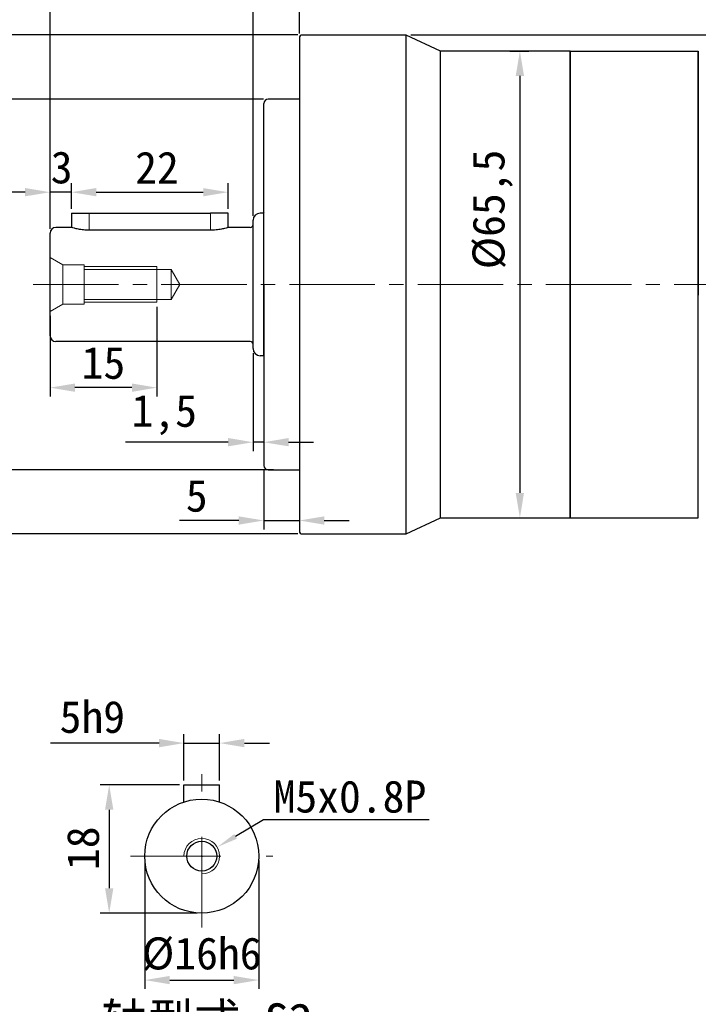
# Model space of a CAD drawing. Header units: millimetres. Extents: x 1379 to 1834, y 1015 to 1337.
# Tile 7 of 10: x 1542 to 1637, y 1122 to 1260. Entities that reach past the tile are written whole.
import ezdxf

# ---------------------------------------------------------------- set-up
doc = ezdxf.new("R2010")
doc.units = ezdxf.units.MM
doc.header["$PDSIZE"] = -5
for name, pattern in [('ACAD_ISO10W100', [18, 12, -3, 0, -3]), ('DASHED', [19.05, 12.7, -6.35]), ('JIS_02_2.0', [3, 2, -1]), ('点画线', [18, 12, -2, 2, -2])]:
    doc.linetypes.add(name, pattern=pattern)
doc.layers.get('0').update_dxf_attribs({"lineweight": 18})
doc.layers.get('Defpoints').update_dxf_attribs({"lineweight": 18})
for name, color, linetype, lineweight in [('7中心线层', 7, '点画线', 18), ('中心线', 7, 'JIS_02_2.0', 13), ('中心线层', 7, 'ACAD_ISO10W100', 20), ('尺寸线层', 3, 'Continuous', 18), ('标注线', 7, 'Continuous', 20), ('粗实线', 7, 'Continuous', 50), ('细实线', 7, 'Continuous', 18)]:
    doc.layers.add(name, color=color, linetype=linetype, lineweight=lineweight)
doc.styles.add('工程字', font='txt')
doc.dimstyles.new('DIMSTYLE_17', dxfattribs={"dimtxt": 8, "dimasz": 12, "dimexe": 0.18, "dimexo": 0.0625, "dimgap": 0.09, "dimtad": 1, "dimtih": 1, "dimtoh": 1, "dimdec": 3, "dimdsep": 46, "dimtxsty": 'Standard', "dimblk": '_CAXARROW', "dimcen": 0.09, "dimdle": 24, "dimadec": 0, "dimazin": 0, "dimtfac": 0.7, "dimtdec": 3, "dimtofl": 0, "dimtmove": 0, "dimatfit": 3, "dimfxl": 1, "dimtolj": 1, "dimarcsym": 0})
doc.dimstyles.new('ISO-25', dxfattribs={"dimtxt": 4.5, "dimasz": 1, "dimexe": 1.25, "dimexo": 0.625, "dimtad": 1, "dimtxsty": '工程字', "dimcen": 2.5, "dimdle": 2, "dimadec": 0, "dimazin": 0, "dimtfac": 1, "dimtmove": 0, "dimatfit": 3, "dimfxl": 1, "dimarcsym": 0})
doc.dimstyles.new('副本 ISO-25', dxfattribs={"dimtxt": 4.5, "dimasz": 2.5, "dimexe": 1.25, "dimexo": 0.625, "dimtad": 1, "dimtxsty": '工程字', "dimcen": 2.5, "dimdle": 5, "dimadec": 0, "dimazin": 0, "dimtfac": 1, "dimtmove": 0, "dimatfit": 3, "dimfxl": 1, "dimtolj": 1, "dimarcsym": 0})

# ---------------------------------------------------------------- blocks, each defined once
blk = doc.blocks.new('*X2')
at = {"layer": 'Defpoints', "color": 0, "lineweight": -2}
for p in [(1595.8, 1258.02), (1727.97, 1258.02), (1698.3, 1145.52)]:
    blk.add_point(p, dxfattribs=at)
at = {"layer": '尺寸线层', "color": 0, "lineweight": -2}
for p, q in [((1596.43, 1258.02), (1729.22, 1258.02)), ((1727.97, 1148.02), (1727.97, 1255.52)), ((1698.93, 1145.52), (1729.22, 1145.52))]:
    blk.add_line(p, q, dxfattribs=at)
for points in [[(1728.38, 1255.52), (1727.55, 1255.52), (1727.97, 1258.02)], [(1727.55, 1148.02), (1728.38, 1148.02), (1727.97, 1145.52)]]:
    blk.add_solid(points, dxfattribs=at)
at = {"layer": '尺寸线层', "color": 0, "insert": (1724.72, 1201.39), "char_height": 4.5, "attachment_point": 5, "rotation": 90, "style": '工程字'}
blk.add_mtext('\\A1;112,5', dxfattribs=at)
blk = doc.blocks.new('*X3')
at = {"layer": 'Defpoints', "color": 0, "lineweight": -2}
for p in [(1545.8, 1283.57), (1545.8, 1230.22), (1698.8, 1201.95)]:
    blk.add_point(p, dxfattribs=at)
at = {"layer": '尺寸线层', "color": 0, "lineweight": -2}
for p, q in [((1545.8, 1230.84), (1545.8, 1284.82)), ((1696.3, 1283.57), (1548.3, 1283.57)), ((1698.8, 1202.57), (1698.8, 1284.82))]:
    blk.add_line(p, q, dxfattribs=at)
for points in [[(1548.3, 1283.98), (1548.3, 1283.15), (1545.8, 1283.57)], [(1696.3, 1283.15), (1696.3, 1283.98), (1698.8, 1283.57)]]:
    blk.add_solid(points, dxfattribs=at)
at = {"layer": '尺寸线层', "color": 0, "insert": (1622.3, 1286.44), "char_height": 4.5, "attachment_point": 5, "style": '工程字'}
blk.add_mtext('\\A1;153', dxfattribs=at)
blk = doc.blocks.new('*X15')
at = {"layer": 'Defpoints', "color": 0, "lineweight": -2}
for p in [(1569.6, 1158.66), (1564.6, 1152.8), (1569.6, 1152.8)]:
    blk.add_point(p, dxfattribs=at)
at = {"layer": '尺寸线层', "color": 0, "linetype": 'ByBlock', "lineweight": -2}
for p, q in [((1564.6, 1153.43), (1564.6, 1159.91)), ((1569.6, 1153.43), (1569.6, 1159.91)), ((1561.1, 1158.66), (1545.87, 1158.66)), ((1564.6, 1158.66), (1569.6, 1158.66)), ((1573.1, 1158.66), (1576.6, 1158.66))]:
    blk.add_line(p, q, dxfattribs=at)
at = {"layer": '尺寸线层', "color": 0, "lineweight": -2}
for points in [[(1561.1, 1158.08), (1561.1, 1159.25), (1564.6, 1158.66)], [(1573.1, 1159.25), (1573.1, 1158.08), (1569.6, 1158.66)]]:
    blk.add_solid(points, dxfattribs=at)
at = {"layer": '尺寸线层', "color": 0, "insert": (1551.74, 1162.31), "char_height": 4.5, "attachment_point": 5, "style": '工程字'}
blk.add_mtext('\\A1;5h9', dxfattribs=at)
blk = doc.blocks.new('*X16')
at = {"layer": 'Defpoints', "color": 0, "lineweight": -2}
for p in [(1564.6, 1152.8), (1554.11, 1134.8), (1567.1, 1134.8)]:
    blk.add_point(p, dxfattribs=at)
at = {"layer": '尺寸线层', "color": 0, "linetype": 'ByBlock', "lineweight": -2}
for p, q in [((1563.97, 1152.8), (1552.86, 1152.8)), ((1554.11, 1149.3), (1554.11, 1138.3)), ((1566.47, 1134.8), (1552.86, 1134.8))]:
    blk.add_line(p, q, dxfattribs=at)
at = {"layer": '尺寸线层', "color": 0, "lineweight": -2}
for points in [[(1554.69, 1149.3), (1553.52, 1149.3), (1554.11, 1152.8)], [(1553.52, 1138.3), (1554.69, 1138.3), (1554.11, 1134.8)]]:
    blk.add_solid(points, dxfattribs=at)
at = {"layer": '尺寸线层', "color": 0, "insert": (1550.46, 1143.91), "char_height": 4.5, "attachment_point": 5, "rotation": 90, "style": '工程字'}
blk.add_mtext('\\A1;18', dxfattribs=at)
blk = doc.blocks.new('*X17')
at = {"layer": 'Defpoints', "color": 0, "lineweight": -2}
for p in [(1559.1, 1142.8), (1575.1, 1142.8), (1575.1, 1125.41)]:
    blk.add_point(p, dxfattribs=at)
at = {"layer": '尺寸线层', "color": 0, "linetype": 'ByBlock', "lineweight": -2}
for p, q in [((1559.1, 1142.18), (1559.1, 1124.16)), ((1575.1, 1142.18), (1575.1, 1124.16)), ((1562.6, 1125.41), (1571.6, 1125.41))]:
    blk.add_line(p, q, dxfattribs=at)
at = {"layer": '尺寸线层', "color": 0, "lineweight": -2}
for points in [[(1562.6, 1125.99), (1562.6, 1124.83), (1559.1, 1125.41)], [(1571.6, 1124.83), (1571.6, 1125.99), (1575.1, 1125.41)]]:
    blk.add_solid(points, dxfattribs=at)
at = {"layer": '尺寸线层', "color": 0, "insert": (1567.1, 1129.06), "char_height": 4.5, "attachment_point": 5, "style": '工程字'}
blk.add_mtext('\\A1;%%C16h6', dxfattribs=at)
blk = doc.blocks.new('_CAXARROW')
blk.add_hatch(color=0).paths.add_polyline_path([(0, 0), (-1, 0.125), (-1, -0.125)], flags=0)
blk = doc.blocks.new('*X18')
at = {"layer": 'Defpoints', "color": 0, "lineweight": -2}
for p in [(1569.26, 1144.06), (1564.94, 1141.54)]:
    blk.add_point(p, dxfattribs=at)
at = {"layer": '尺寸线层', "color": 0, "linetype": 'Continuous', "lineweight": -2}
for p, q in [((1575.79, 1147.88), (1571.85, 1145.58)), ((1599.01, 1147.88), (1575.79, 1147.88)), ((1567.01, 1142.8), (1567.19, 1142.8)), ((1567.1, 1142.71), (1567.1, 1142.89))]:
    blk.add_line(p, q, dxfattribs=at)
at = {"layer": '尺寸线层', "color": 0, "lineweight": -2, "xscale": 3, "yscale": 3, "zscale": 3, "rotation": 210.3010392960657}
blk.add_blockref('_CAXARROW', (1569.26, 1144.06), dxfattribs=at)
at = {"layer": '尺寸线层', "color": 0, "insert": (1587.9, 1151.13), "char_height": 4.5, "attachment_point": 5, "style": '工程字'}
blk.add_mtext('\\A1;M5x0.8P', dxfattribs=at)
blk = doc.blocks.new('*X23')
at = {"layer": 'Defpoints', "color": 0, "lineweight": -2}
for p in [(1668.8, 1274.99), (1580.8, 1257.62), (1668.8, 1223.02)]:
    blk.add_point(p, dxfattribs=at)
at = {"layer": '尺寸线层', "color": 0, "linetype": 'ByBlock', "lineweight": -2}
for p, q in [((1580.8, 1258.24), (1580.8, 1276.24)), ((1668.8, 1223.64), (1668.8, 1276.24)), ((1584.3, 1274.99), (1665.3, 1274.99))]:
    blk.add_line(p, q, dxfattribs=at)
at = {"layer": '尺寸线层', "color": 0, "lineweight": -2}
for points in [[(1584.3, 1275.57), (1584.3, 1274.4), (1580.8, 1274.99)], [(1665.3, 1274.4), (1665.3, 1275.57), (1668.8, 1274.99)]]:
    blk.add_solid(points, dxfattribs=at)
at = {"layer": '尺寸线层', "color": 0, "insert": (1624.8, 1278.44), "char_height": 4.5, "attachment_point": 5, "style": '工程字'}
blk.add_mtext('\\A1;88', dxfattribs=at)
blk = doc.blocks.new('*X24')
at = {"layer": 'Defpoints', "color": 0, "lineweight": -2}
for p in [(1609.7, 1255.77), (1609.7, 1190.27), (1611.76, 1190.27)]:
    blk.add_point(p, dxfattribs=at)
at = {"layer": '尺寸线层', "color": 0, "linetype": 'ByBlock', "lineweight": -2}
for p, q in [((1610.33, 1255.77), (1613.01, 1255.77)), ((1611.76, 1252.27), (1611.76, 1193.77)), ((1610.33, 1190.27), (1613.01, 1190.27))]:
    blk.add_line(p, q, dxfattribs=at)
at = {"layer": '尺寸线层', "color": 0, "lineweight": -2}
for points in [[(1612.34, 1252.27), (1611.17, 1252.27), (1611.76, 1255.77)], [(1611.17, 1193.77), (1612.34, 1193.77), (1611.76, 1190.27)]]:
    blk.add_solid(points, dxfattribs=at)
at = {"layer": '尺寸线层', "color": 0, "insert": (1607.93, 1233.54), "char_height": 4.5, "attachment_point": 5, "rotation": 90, "style": '工程字'}
blk.add_mtext('\\A1;%%C65,5', dxfattribs=at)
blk = doc.blocks.new('*X25')
at = {"layer": 'Defpoints', "color": 0, "lineweight": -2}
for p in [(1576.4, 1249.02), (1535.73, 1197.02), (1577.8, 1197.02)]:
    blk.add_point(p, dxfattribs=at)
at = {"layer": '尺寸线层', "color": 0, "linetype": 'ByBlock', "lineweight": -2}
for p, q in [((1575.78, 1249.02), (1534.48, 1249.02)), ((1535.73, 1245.52), (1535.73, 1200.52)), ((1577.18, 1197.02), (1534.48, 1197.02))]:
    blk.add_line(p, q, dxfattribs=at)
at = {"layer": '尺寸线层', "color": 0, "lineweight": -2}
for points in [[(1536.32, 1245.52), (1535.15, 1245.52), (1535.73, 1249.02)], [(1535.15, 1200.52), (1536.32, 1200.52), (1535.73, 1197.02)]]:
    blk.add_solid(points, dxfattribs=at)
at = {"layer": '尺寸线层', "color": 0, "insert": (1532.28, 1223.02), "char_height": 4.5, "attachment_point": 5, "rotation": 90, "style": '工程字'}
blk.add_mtext('\\A1;%%C52h7', dxfattribs=at)
blk = doc.blocks.new('*X26')
at = {"layer": 'Defpoints', "color": 0, "lineweight": -2}
for p in [(1580.8, 1274.99), (1580.8, 1257.62), (1545.8, 1230.22)]:
    blk.add_point(p, dxfattribs=at)
at = {"layer": '尺寸线层', "color": 0, "linetype": 'ByBlock', "lineweight": -2}
for p, q in [((1545.8, 1230.84), (1545.8, 1276.24)), ((1580.8, 1258.24), (1580.8, 1276.24)), ((1549.3, 1274.99), (1577.3, 1274.99))]:
    blk.add_line(p, q, dxfattribs=at)
at = {"layer": '尺寸线层', "color": 0, "lineweight": -2}
for points in [[(1549.3, 1275.57), (1549.3, 1274.4), (1545.8, 1274.99)], [(1577.3, 1274.4), (1577.3, 1275.57), (1580.8, 1274.99)]]:
    blk.add_solid(points, dxfattribs=at)
at = {"layer": '尺寸线层', "color": 0, "insert": (1562.96, 1278.44), "char_height": 4.5, "attachment_point": 5, "style": '工程字'}
blk.add_mtext('\\A1;35', dxfattribs=at)
blk = doc.blocks.new('*X27')
at = {"layer": 'Defpoints', "color": 0, "lineweight": -2}
for p in [(1545.8, 1235.96), (1548.8, 1233.02), (1545.8, 1230.22)]:
    blk.add_point(p, dxfattribs=at)
at = {"layer": '尺寸线层', "color": 0, "linetype": 'ByBlock', "lineweight": -2}
for p, q in [((1545.8, 1230.84), (1545.8, 1237.21)), ((1548.8, 1233.64), (1548.8, 1237.21)), ((1542.3, 1235.96), (1538.8, 1235.96)), ((1548.8, 1235.96), (1545.8, 1235.96)), ((1552.3, 1235.96), (1555.8, 1235.96))]:
    blk.add_line(p, q, dxfattribs=at)
at = {"layer": '尺寸线层', "color": 0, "lineweight": -2}
for points in [[(1542.3, 1235.38), (1542.3, 1236.55), (1545.8, 1235.96)], [(1552.3, 1236.55), (1552.3, 1235.38), (1548.8, 1235.96)]]:
    blk.add_solid(points, dxfattribs=at)
at = {"layer": '尺寸线层', "color": 0, "insert": (1547.43, 1239.41), "char_height": 4.5, "attachment_point": 5, "style": '工程字'}
blk.add_mtext('\\A1;3', dxfattribs=at)
blk = doc.blocks.new('*X28')
at = {"layer": 'Defpoints', "color": 0, "lineweight": -2}
for p in [(1570.8, 1235.96), (1548.8, 1233.02), (1570.8, 1233.02)]:
    blk.add_point(p, dxfattribs=at)
at = {"layer": '尺寸线层', "color": 0, "linetype": 'ByBlock', "lineweight": -2}
for p, q in [((1548.8, 1233.64), (1548.8, 1237.21)), ((1570.8, 1233.64), (1570.8, 1237.21)), ((1552.3, 1235.96), (1567.3, 1235.96))]:
    blk.add_line(p, q, dxfattribs=at)
at = {"layer": '尺寸线层', "color": 0, "lineweight": -2}
for points in [[(1552.3, 1236.54), (1552.3, 1235.38), (1548.8, 1235.96)], [(1567.3, 1235.38), (1567.3, 1236.54), (1570.8, 1235.96)]]:
    blk.add_solid(points, dxfattribs=at)
at = {"layer": '尺寸线层', "color": 0, "insert": (1560.81, 1239.41), "char_height": 4.5, "attachment_point": 5, "style": '工程字'}
blk.add_mtext('\\A1;22', dxfattribs=at)
blk = doc.blocks.new('*X29')
at = {"layer": 'Defpoints', "color": 0, "lineweight": -2}
for p in [(1574.3, 1214.02), (1575.8, 1209.59), (1574.3, 1200.88)]:
    blk.add_point(p, dxfattribs=at)
at = {"layer": '尺寸线层', "color": 0, "linetype": 'ByBlock', "lineweight": -2}
for p, q in [((1574.3, 1213.39), (1574.3, 1199.63)), ((1575.8, 1208.97), (1575.8, 1199.63)), ((1570.8, 1200.88), (1556.38, 1200.88)), ((1575.8, 1200.88), (1574.3, 1200.88)), ((1579.3, 1200.88), (1582.8, 1200.88))]:
    blk.add_line(p, q, dxfattribs=at)
at = {"layer": '尺寸线层', "color": 0, "lineweight": -2}
for points in [[(1570.8, 1200.3), (1570.8, 1201.47), (1574.3, 1200.88)], [(1579.3, 1201.47), (1579.3, 1200.3), (1575.8, 1200.88)]]:
    blk.add_solid(points, dxfattribs=at)
at = {"layer": '尺寸线层', "color": 0, "insert": (1561.84, 1204.71), "char_height": 4.5, "attachment_point": 5, "style": '工程字'}
blk.add_mtext('\\A1;1,5', dxfattribs=at)
blk = doc.blocks.new('*X30')
at = {"layer": 'Defpoints', "color": 0, "lineweight": -2}
for p in [(1575.8, 1197.62), (1580.8, 1193.32), (1580.8, 1189.9)]:
    blk.add_point(p, dxfattribs=at)
at = {"layer": '尺寸线层', "color": 0, "linetype": 'ByBlock', "lineweight": -2}
for p, q in [((1575.8, 1196.99), (1575.8, 1188.65)), ((1580.8, 1192.69), (1580.8, 1188.65)), ((1572.3, 1189.9), (1563.97, 1189.9)), ((1575.8, 1189.9), (1580.8, 1189.9)), ((1584.3, 1189.9), (1587.8, 1189.9))]:
    blk.add_line(p, q, dxfattribs=at)
at = {"layer": '尺寸线层', "color": 0, "lineweight": -2}
for points in [[(1572.3, 1189.31), (1572.3, 1190.48), (1575.8, 1189.9)], [(1584.3, 1190.48), (1584.3, 1189.31), (1580.8, 1189.9)]]:
    blk.add_solid(points, dxfattribs=at)
at = {"layer": '尺寸线层', "color": 0, "insert": (1566.39, 1193.35), "char_height": 4.5, "attachment_point": 5, "style": '工程字'}
blk.add_mtext('\\A1;5', dxfattribs=at)
blk = doc.blocks.new('*X31')
at = {"layer": 'Defpoints', "color": 0, "lineweight": -2}
for p in [(1560.8, 1220.52), (1545.8, 1219.23), (1545.8, 1208.54)]:
    blk.add_point(p, dxfattribs=at)
at = {"layer": '尺寸线层', "color": 0, "linetype": 'ByBlock', "lineweight": -2}
for p, q in [((1545.8, 1218.6), (1545.8, 1207.29)), ((1560.8, 1219.89), (1560.8, 1207.29)), ((1557.3, 1208.54), (1549.3, 1208.54))]:
    blk.add_line(p, q, dxfattribs=at)
at = {"layer": '尺寸线层', "color": 0, "lineweight": -2}
for points in [[(1549.3, 1209.12), (1549.3, 1207.95), (1545.8, 1208.54)], [(1557.3, 1207.95), (1557.3, 1209.12), (1560.8, 1208.54)]]:
    blk.add_solid(points, dxfattribs=at)
at = {"layer": '尺寸线层', "color": 0, "insert": (1553.3, 1211.99), "char_height": 4.5, "attachment_point": 5, "style": '工程字'}
blk.add_mtext('\\A1;15', dxfattribs=at)
blk = doc.blocks.new('*X32')
at = {"layer": 'Defpoints', "color": 0, "lineweight": -2}
for p in [(1574.3, 1265), (1574.3, 1232.02), (1545.8, 1230.22)]:
    blk.add_point(p, dxfattribs=at)
at = {"layer": '尺寸线层', "color": 0, "linetype": 'ByBlock', "lineweight": -2}
for p, q in [((1545.8, 1230.84), (1545.8, 1266.25)), ((1574.3, 1232.64), (1574.3, 1266.25)), ((1549.3, 1265), (1570.8, 1265))]:
    blk.add_line(p, q, dxfattribs=at)
at = {"layer": '尺寸线层', "color": 0, "lineweight": -2}
for points in [[(1549.3, 1265.59), (1549.3, 1264.42), (1545.8, 1265)], [(1570.8, 1264.42), (1570.8, 1265.59), (1574.3, 1265)]]:
    blk.add_solid(points, dxfattribs=at)
at = {"layer": '尺寸线层', "color": 0, "insert": (1560.05, 1268.83), "char_height": 4.5, "attachment_point": 5, "style": '工程字'}
blk.add_mtext('\\A1;28,5', dxfattribs=at)
blk = doc.blocks.new('*X33')
at = {"layer": 'Defpoints', "color": 0, "lineweight": -2}
for p in [(1581.2, 1258.02), (1527.19, 1188.02), (1581.2, 1188.02)]:
    blk.add_point(p, dxfattribs=at)
at = {"layer": '尺寸线层', "color": 0, "linetype": 'ByBlock', "lineweight": -2}
for p, q in [((1580.58, 1258.02), (1525.94, 1258.02)), ((1527.19, 1254.52), (1527.19, 1191.52)), ((1580.58, 1188.02), (1525.94, 1188.02))]:
    blk.add_line(p, q, dxfattribs=at)
at = {"layer": '尺寸线层', "color": 0, "lineweight": -2}
for points in [[(1527.77, 1254.52), (1526.61, 1254.52), (1527.19, 1258.02)], [(1526.61, 1191.52), (1527.77, 1191.52), (1527.19, 1188.02)]]:
    blk.add_solid(points, dxfattribs=at)
at = {"layer": '尺寸线层', "color": 0, "insert": (1523.74, 1223.02), "char_height": 4.5, "attachment_point": 5, "rotation": 90, "style": '工程字'}
blk.add_mtext('\\A1;%%C70', dxfattribs=at)

msp = doc.modelspace()

# ---------------------------------------------------------------- linework, layer by layer
for p, q in [((1575.8043, 1233.1246), (1575.7753, 1233.0179)), ((1575.7753, 1223.0179), (1575.7753, 1233.0179)), ((1575.7753, 1223.0179), (1575.7753, 1233.0179)), ((1575.7753, 1223.0179), (1575.8043, 1223.0179)), ((1575.7753, 1213.0179), (1575.7753, 1223.0179)), ((1575.7753, 1223.0179), (1575.8043, 1223.0179)), ((1575.7753, 1213.0179), (1575.7753, 1223.0179)), ((1575.7753, 1213.0179), (1575.8043, 1212.9113))]:
    msp.add_line(p, q)
at = {"layer": '7中心线层'}
msp.add_line((1543.4143, 1223.0179), (1668.8043, 1223.0179), dxfattribs=at)
at = {"layer": '中心线', "color": 0, "linetype": 'ByBlock'}
for p, q in [((1551.3043, 1233.0179), (1551.3043, 1230.6172)), ((1568.3043, 1233.0179), (1568.3043, 1230.6172)), ((1545.8043, 1226.8072), (1547.6043, 1225.7679)), ((1547.6043, 1225.7679), (1550.6043, 1225.7679)), ((1547.6043, 1225.7679), (1547.6043, 1220.2679)), ((1550.6043, 1225.7679), (1550.6043, 1220.2679)), ((1550.6043, 1225.5179), (1560.8043, 1225.5179)), ((1560.8043, 1225.5179), (1560.8043, 1220.5179)), ((1550.6043, 1225.1179), (1562.8043, 1225.1179)), ((1562.8043, 1225.1179), (1564.0168, 1223.0179)), ((1562.8043, 1225.1179), (1562.8043, 1220.9179)), ((1562.8043, 1220.9179), (1564.0168, 1223.0179)), ((1545.8043, 1219.2287), (1547.6043, 1220.2679)), ((1547.6043, 1220.2679), (1550.6043, 1220.2679)), ((1550.6043, 1220.9179), (1562.8043, 1220.9179)), ((1550.6043, 1220.5179), (1560.8043, 1220.5179))]:
    msp.add_line(p, q, dxfattribs=at)
at = {"layer": '中心线层', "color": 0, "linetype": 'DASHED'}
for p, q in [((1567.0988, 1132.8023), (1567.0988, 1154.3023)), ((1557.0988, 1142.8023), (1577.0988, 1142.8023))]:
    msp.add_line(p, q, dxfattribs=at)
at = {"layer": '粗实线', "color": 0, "lineweight": 30}
for p, q in [((1580.8043, 1257.6179), (1580.8043, 1223.0179)), ((1595.8043, 1258.0179), (1581.2043, 1258.0179)), ((1600.6043, 1255.7679), (1595.8043, 1258.0179)), ((1595.8043, 1223.0179), (1595.8043, 1258.0179)), ((1618.8043, 1255.7679), (1600.6043, 1255.7679)), ((1600.6043, 1190.2679), (1600.6043, 1255.7679)), ((1618.8043, 1190.2679), (1618.8043, 1255.7679)), ((1618.8043, 1223.0179), (1618.8043, 1255.7679)), ((1618.8043, 1190.2679), (1618.8043, 1255.7679)), ((1618.8043, 1190.2679), (1618.8043, 1255.7679)), ((1580.8043, 1249.0179), (1576.4043, 1249.0179)), ((1575.8043, 1223.0179), (1575.8043, 1248.4179)), ((1548.8043, 1233.0179), (1548.8043, 1231.0179)), ((1548.8043, 1233.0179), (1551.3043, 1233.0179)), ((1551.3043, 1233.0179), (1568.3043, 1233.0179)), ((1570.8043, 1233.0179), (1568.3043, 1233.0179)), ((1570.8043, 1231.0179), (1570.8043, 1233.0179)), ((1575.7755, 1233.0179), (1575.3043, 1233.0179)), ((1575.8043, 1233.1246), (1575.7753, 1233.0179)), ((1548.8043, 1231.0179), (1546.6043, 1231.0179)), ((1573.9043, 1231.0179), (1570.8043, 1231.0179)), ((1574.3043, 1214.0179), (1574.3043, 1232.0179)), ((1545.8043, 1215.8179), (1545.8043, 1230.2179)), ((1568.3043, 1230.6173), (1551.3043, 1230.6173)), ((1575.8043, 1223.0179), (1575.8043, 1197.6179)), ((1580.8043, 1223.0179), (1580.8043, 1188.4179)), ((1595.8043, 1188.0179), (1595.8043, 1223.0179)), ((1573.9043, 1215.0179), (1546.6043, 1215.0179)), ((1575.7755, 1213.0179), (1575.3043, 1213.0179)), ((1575.7753, 1213.0179), (1575.8043, 1212.9113)), ((1576.4043, 1197.0179), (1580.8043, 1197.0179)), ((1595.8043, 1188.0179), (1600.6043, 1190.2679)), ((1600.6043, 1190.2679), (1618.8043, 1190.2679)), ((1581.2043, 1188.0179), (1595.8043, 1188.0179))]:
    msp.add_line(p, q, dxfattribs=at)
at = {"layer": '粗实线', "linetype": 'Continuous', "lineweight": 30}
for p, q in [((1618.8043, 1255.768), (1618.8043, 1221.518)), ((1618.8043, 1255.768), (1618.8043, 1221.518)), ((1618.8043, 1255.768), (1618.8043, 1221.518)), ((1618.8043, 1255.768), (1618.8043, 1221.518)), ((1618.8043, 1255.7679), (1636.8043, 1255.7679)), ((1636.8043, 1255.768), (1636.8043, 1221.518)), ((1636.8043, 1255.768), (1636.8043, 1221.518)), ((1636.8043, 1190.2679), (1636.8043, 1255.7679)), ((1618.8043, 1190.2679), (1636.8043, 1190.2679))]:
    msp.add_line(p, q, dxfattribs=at)
at = {"layer": '粗实线', "color": 0, "linetype": 'Continuous', "lineweight": 30}
for q in [(1618.8043, 1255.7679), (1618.8043, 1190.2679)]:
    msp.add_line((1618.8043, 1223.0179), q, dxfattribs=at)
at = {"layer": '粗实线', "color": 0, "linetype": 'ByBlock', "lineweight": 30}
for p, q in [((1564.5988, 1150.4016), (1564.5988, 1152.8023)), ((1564.5988, 1152.8023), (1569.5988, 1152.8023)), ((1569.5988, 1150.4016), (1569.5988, 1152.8023))]:
    msp.add_line(p, q, dxfattribs=at)
for radius in [8, 2.1]:
    msp.add_circle((1567.0988, 1142.8023), radius, dxfattribs=at)
at = {"layer": '粗实线', "color": 0, "lineweight": 30}
for centre, radius, start, end in [((1581.2043, 1257.6179), 0.4, 90, 180), ((1576.4043, 1248.4179), 0.6, 90, 180), ((1575.3043, 1232.0179), 1, 90, 180), ((1546.6043, 1230.2179), 0.8, 90, 180), ((1573.9043, 1231.4179), 0.4, 270, 0), ((1546.6043, 1215.8179), 0.8, 180, 270), ((1573.9043, 1214.6179), 0.4, 0, 90), ((1575.3043, 1214.0179), 1, 180, 270), ((1576.4043, 1197.6179), 0.6, 180, 270), ((1581.2043, 1188.4179), 0.4, 179.999952, 270)]:
    msp.add_arc(centre, radius, start, end, dxfattribs=at)
for points, knots in [([(1551.3043, 1230.6173), (1551.0322, 1230.6173), (1550.7564, 1230.6327), (1550.244, 1230.6867), (1550.0003, 1230.7255), (1549.5668, 1230.8104), (1549.3728, 1230.8575), (1549.0633, 1230.9394), (1548.9453, 1230.9748), (1548.829, 1231.0101), (1548.7999, 1231.0193), (1548.8065, 1231.0172)], [0, 0, 0, 0, 0.52741273, 0.52741273, 1.05370298, 1.05370298, 1.59667799, 1.59667799, 2.15240986, 2.15240986, 2.53927144, 2.53927144, 2.53927144, 2.53927144]), ([(1570.8065, 1231.0186), (1570.8021, 1231.0172), (1570.7584, 1231.0033), (1570.5837, 1230.9513), (1570.453, 1230.9136), (1570.1213, 1230.8298), (1569.9141, 1230.7826), (1569.4468, 1230.6992), (1569.1786, 1230.6624), (1568.7069, 1230.6255), (1568.5049, 1230.6173), (1568.3043, 1230.6173)], [0, 0, 0, 0, 0.52907098, 0.52907098, 1.05715188, 1.05715188, 1.60017734, 1.60017734, 2.15712336, 2.15712336, 2.5438963, 2.5438963, 2.5438963, 2.5438963])]:
    msp.add_open_spline(points, degree=3, knots=knots, dxfattribs=at)
at = {"layer": '细实线', "color": 0, "linetype": 'ByBlock'}
msp.add_arc((1567.0988, 1142.8023), 2.5, 270, 180, dxfattribs=at)

# ---------------------------------------------------------------- texts
at = {"layer": '标注线', "color": 0, "linetype": 'ByBlock', "lineweight": 20, "insert": (1567.8616, 1119.3624), "char_height": 5, "width": 62.555556, "attachment_point": 5, "style": '工程字'}
msp.add_mtext('轴型式 S2', dxfattribs=at)

# ---------------------------------------------------------------- dimensions: what is measured, and where the dimension line sits
at = {"layer": '尺寸线层'}
dim = msp.add_linear_dim(base=(1545.8043, 1283.5677), p1=(1698.8043, 1201.947), p2=(1545.8043, 1230.2179), dimstyle='副本 ISO-25', override={"dimsah": 1, "dimtzin": 8}, dxfattribs=at)
dim.commit()
dim.dimension.update_dxf_attribs({"geometry": '*X3', "text_midpoint": (1622.3043, 1283.5677), "dimtype": 160})
at = {"layer": '尺寸线层', "linetype": 'ByBlock'}
for base, p1, p2, picture, middle in [((1580.8043, 1274.9861), (1545.8043, 1230.2179), (1580.8043, 1257.6179), '*X26', (1562.9579, 1274.9861)), ((1668.8043, 1274.9861), (1580.8043, 1257.6179), (1668.8043, 1223.0179), '*X23', (1624.8043, 1274.9861)), ((1574.3043, 1265.0021), (1545.8043, 1230.2179), (1574.3043, 1232.0179), '*X32', (1560.0543, 1265.0021)), ((1545.8043, 1235.9621), (1548.8043, 1233.0179), (1545.8043, 1230.2179), '*X27', (1547.4274, 1235.9621)), ((1570.8043, 1235.961), (1548.8043, 1233.0179), (1570.8043, 1233.0179), '*X28', (1560.8114, 1235.961)), ((1574.3043, 1200.8824), (1575.8043, 1209.5929), (1574.3043, 1214.0179), '*X29', (1561.8432, 1200.8824)), ((1580.8043, 1189.8973), (1575.8043, 1197.6179), (1580.8043, 1193.3179), '*X30', (1566.3851, 1189.8973))]:
    dim = msp.add_linear_dim(base=base, p1=p1, p2=p2, dimstyle='ISO-25', override={"dimasz": 3.5, "dimgap": 1.2, "dimsah": 1, "dimdle": 7, "dimtolj": 1, "dimtzin": 8}, dxfattribs=at)
    dim.commit()
    dim.dimension.update_dxf_attribs({"geometry": picture, "text_midpoint": middle, "dimtype": 160})
for base, p1, p2, text, picture, middle in [((1527.1903, 1188.0179), (1581.2043, 1258.0179), (1581.2043, 1188.0179), '%%C<>', '*X33', (1527.1903, 1223.0179)), ((1611.7557, 1190.2679), (1609.7043, 1255.7679), (1609.7043, 1190.2679), '%%C<>', '*X24', (1611.7557, 1233.5411)), ((1535.7321, 1197.0179), (1576.4043, 1249.0179), (1577.8043, 1197.0179), '%%C<>h7', '*X25', (1535.7321, 1223.0179))]:
    dim = msp.add_linear_dim(base=base, p1=p1, p2=p2, angle=90, text=text, dimstyle='ISO-25', override={"dimasz": 3.5, "dimgap": 1.2, "dimsah": 1, "dimdle": 7, "dimtolj": 1}, dxfattribs=at)
    dim.commit()
    dim.dimension.update_dxf_attribs({"geometry": picture, "text_midpoint": middle, "dimtype": 160})
at = {"layer": '尺寸线层'}
dim = msp.add_linear_dim(base=(1727.9681, 1258.0179), p1=(1698.3043, 1145.5179), p2=(1595.8043, 1258.0179), angle=90, dimstyle='副本 ISO-25', override={"dimsah": 1, "dimtzin": 8}, dxfattribs=at)
dim.commit()
dim.dimension.update_dxf_attribs({"geometry": '*X2', "text_midpoint": (1727.9681, 1201.3929), "dimtype": 160})
at = {"layer": '尺寸线层', "linetype": 'ByBlock'}
dim = msp.add_linear_dim(base=(1545.8043, 1208.5357), p1=(1560.8043, 1220.5179), p2=(1545.8043, 1219.2287), dimstyle='ISO-25', override={"dimasz": 3.5, "dimgap": 1.2, "dimsah": 1, "dimdle": 7, "dimtolj": 1, "dimtzin": 8}, dxfattribs=at)
dim.commit()
dim.dimension.update_dxf_attribs({"geometry": '*X31', "text_midpoint": (1553.3043, 1211.9857)})
for base, p1, p2, text, picture, middle in [((1569.5988, 1158.6634), (1564.5988, 1152.8023), (1569.5988, 1152.8023), '<>h9', '*X15', (1551.7366, 1158.6634)), ((1575.0988, 1125.4098), (1559.0988, 1142.8023), (1575.0988, 1142.8023), '%%C<>h6', '*X17', (1567.0988, 1125.4098))]:
    dim = msp.add_linear_dim(base=base, p1=p1, p2=p2, text=text, dimstyle='ISO-25', override={"dimasz": 3.5, "dimgap": 1.4, "dimsah": 1, "dimdle": 7, "dimtolj": 1}, dxfattribs=at)
    dim.commit()
    dim.dimension.update_dxf_attribs({"geometry": picture, "text_midpoint": middle, "dimtype": 160})
at = {"layer": '尺寸线层', "linetype": 'Continuous'}
dim = msp.add_diameter_dim_2p(p1=(1564.9404, 1141.5409), p2=(1569.2573, 1144.0637), text='M5x0.8P', dimstyle='DIMSTYLE_17', override={"dimtxt": 4.5, "dimasz": 3, "dimgap": 1, "dimpost": '%%C<>', "dimtxsty": '工程字', "dimsah": 1, "dimdle": 6}, dxfattribs=at)
dim.commit()
dim.dimension.update_dxf_attribs({"geometry": '*X18', "text_midpoint": (1587.9028, 1147.8818), "dimtype": 163})
at = {"layer": '尺寸线层', "linetype": 'ByBlock'}
dim = msp.add_linear_dim(base=(1554.1063, 1134.8023), p1=(1564.5988, 1152.8023), p2=(1567.0988, 1134.8023), angle=90, dimstyle='ISO-25', override={"dimasz": 3.5, "dimgap": 1.4, "dimsah": 1, "dimdle": 7, "dimtolj": 1, "dimtzin": 8}, dxfattribs=at)
dim.commit()
dim.dimension.update_dxf_attribs({"geometry": '*X16', "text_midpoint": (1554.1063, 1143.9143), "dimtype": 160})

doc.saveas('drawing.dxf')
